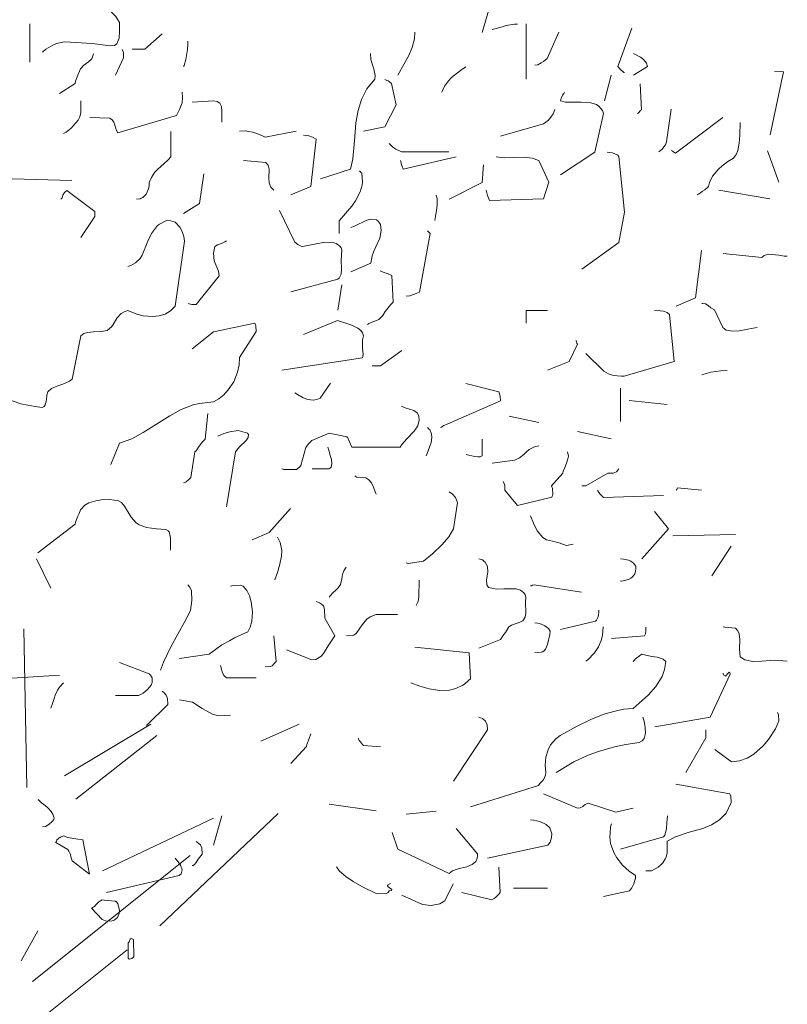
# Model space of a CAD drawing. Header units: metres. Extents: x 180716 to 180809, y 418548 to 418668.
# Tile 32 of 148: x 180774.37 to 180776.96, y 418557.93 to 418561.26. Entities that reach past the tile are written whole.
import ezdxf

# ---------------------------------------------------------------- set-up
doc = ezdxf.new("R2010")
doc.units = ezdxf.units.M
doc.layers.get('0').update_dxf_attribs({"color": 30, "lineweight": 0})
doc.layers.add('B-WE-GR-BOOM-SD', color=253, linetype='Continuous', lineweight=0)

# ---------------------------------------------------------------- blocks, each defined once
blk = doc.blocks.new('SGR-BOOM_S02_G_ZIJ-D')
at = {"flags": 128}
for points in [[(1.7459, 6.422), (1.7882, 6.5654)], [(0.2635, 6.3552), (0.2746, 6.3652), (0.298, 6.3797), (0.3102, 6.3853), (0.338, 6.3908), (0.4303, 6.3853), (0.4926, 6.3775), (0.5059, 6.3786), (0.5137, 6.3842), (0.5215, 6.4031), (0.5226, 6.4275), (0.5226, 6.4553), (0.5104, 6.4765), (0.5026, 6.4842), (0.4948, 6.492), (0.4804, 6.5009), (0.4648, 6.5087), (0.4615, 6.5076), (0.4537, 6.5065), (0.4448, 6.5009), (0.4403, 6.4965), (0.4359, 6.4931)], [(0.2201, 6.3219), (0.2201, 6.4509)], [(1.7804, 6.432), (1.7893, 6.4342), (1.8104, 6.4398), (1.8271, 6.4453), (1.856, 6.4498), (1.866, 6.4498)], [(1.8949, 6.264), (1.8949, 6.4509)], [(0.566, 6.3652), (0.6082, 6.3652), (0.6672, 6.4175)], [(1.4623, 6.2785), (1.4835, 6.3163), (1.4979, 6.3419), (1.5102, 6.3708), (1.5179, 6.4008), (1.5191, 6.4231)], [(1.9239, 6.3119), (1.9339, 6.313), (1.945, 6.3197), (1.9528, 6.3241), (1.9606, 6.3297), (1.9661, 6.3341), (2.005, 6.4231)], [(2.2264, 6.2874), (2.2241, 6.2874), (2.213, 6.2974), (2.2041, 6.3074), (2.2508, 6.4364)], [(0.7395, 6.3074), (0.7417, 6.3108), (0.7473, 6.3308), (0.7528, 6.3641), (0.7539, 6.3819), (0.7539, 6.3931)], [(0.3202, 6.2162), (0.3736, 6.2496), (0.3747, 6.2574), (0.3825, 6.2774), (0.3881, 6.2919), (0.3914, 6.2996), (0.4025, 6.3119), (0.4103, 6.3174), (0.4181, 6.323), (0.4292, 6.333), (0.4359, 6.3497)], [(0.5093, 6.2785), (0.5371, 6.3363), (0.536, 6.353), (0.5349, 6.3564), (0.5315, 6.3641)], [(1.201, 5.9282), (1.3022, 5.9604), (1.31, 5.996), (1.3155, 6.0561), (1.32, 6.1173), (1.3278, 6.1584), (1.3389, 6.1962), (1.3578, 6.2318), (1.3845, 6.264), (1.3856, 6.2763), (1.3812, 6.2996), (1.3756, 6.3163), (1.3711, 6.3308), (1.37, 6.3508)], [(2.2564, 6.2785), (2.3042, 6.3074), (2.3009, 6.3185), (2.2909, 6.3308), (2.2808, 6.3386), (2.2564, 6.3508)], [(1.6102, 6.2207), (1.6191, 6.2407), (1.6325, 6.2585), (1.6425, 6.2696), (1.6736, 6.2941), (1.6914, 6.3063)], [(2.7179, 6.0761), (2.7624, 6.2896), (2.7513, 6.2907), (2.7324, 6.2919)], [(1.3456, 6.0894), (1.4179, 6.1039), (1.4568, 6.1773), (1.4401, 6.2496), (1.4345, 6.254), (1.429, 6.2585), (1.4245, 6.2596), (1.4179, 6.2629)], [(2.1596, 6.1918), (2.1819, 6.2774)], [(2.2697, 6.1484), (2.2731, 6.1495), (2.282, 6.1595), (2.2842, 6.1606), (2.2797, 6.2485)], [(0.4225, 6.135), (0.4904, 6.1328), (0.4982, 6.1273), (0.5037, 6.1195), (0.5082, 6.1061), (0.5126, 6.0917), (0.5171, 6.0828), (0.715, 6.1417), (0.725, 6.1617), (0.7339, 6.1851), (0.7361, 6.2029), (0.7339, 6.2207)], [(2.0106, 5.9415), (2.1263, 6.0183), (2.1552, 6.1484), (2.1518, 6.1584), (2.1396, 6.1729), (2.1318, 6.1784), (2.1129, 6.1851), (2.0807, 6.1873), (2.0273, 6.1873), (2.0106, 6.1918), (2.0117, 6.1962), (2.0128, 6.1995), (2.0139, 6.2029), (2.0173, 6.2107), (2.0217, 6.2162), (2.0239, 6.2207)], [(0.3347, 6.0806), (0.3436, 6.0861), (0.3603, 6.0995), (0.3758, 6.1173), (0.3836, 6.1261), (0.3892, 6.1373), (0.3925, 6.1517), (0.3925, 6.1918)], [(0.7684, 6.1873), (0.8407, 6.1918), (0.8529, 6.1895), (0.8618, 6.184), (0.8674, 6.1717), (0.8685, 6.1551), (0.8685, 6.1195)], [(1.8082, 6.0717), (1.9528, 6.1139), (1.9617, 6.1195), (1.9695, 6.125), (1.9784, 6.1362), (1.9861, 6.1473), (1.9917, 6.1617)], [(2.342, 6.0194), (2.3476, 6.0238), (2.3542, 6.0294), (2.3587, 6.0361), (2.3643, 6.0427), (2.3687, 6.0528), (2.3843, 6.1628)], [(2.3854, 6.0238), (2.3887, 6.0216), (2.3954, 6.0172), (2.3987, 6.0149), (2.5578, 6.135)], [(2.4721, 5.8737), (2.4766, 5.8759), (2.4832, 5.8804), (2.4899, 5.8859), (2.4977, 5.8904), (2.5055, 5.8971), (2.5099, 5.9026), (2.5133, 5.916), (2.5233, 5.9371), (2.5433, 5.9604), (2.5555, 5.9716), (2.5755, 5.986), (2.5945, 5.9983), (2.6034, 6.0105), (2.6089, 6.0238), (2.6134, 6.0483), (2.6156, 6.075), (2.6167, 6.1184)], [(0.5804, 5.8592), (0.5927, 5.8604), (0.596, 5.8626), (0.6016, 5.8648), (0.6094, 5.8726), (0.6127, 5.8759), (0.6205, 5.8948), (0.6227, 5.9048), (0.6227, 5.916), (0.6305, 5.9326), (0.6416, 5.9493), (0.6516, 5.9593), (0.6739, 5.9794), (0.6861, 5.9905), (0.6961, 6.0027), (0.6961, 6.0883)], [(0.9274, 6.0894), (0.9474, 6.0906), (0.9719, 6.0861), (0.9953, 6.0772), (1.0142, 6.0683), (1.1187, 6.0894)], [(1.1009, 5.8737), (1.1687, 5.9026), (1.1865, 6.0616), (1.1743, 6.0683), (1.1621, 6.0728), (1.1432, 6.075)], [(1.4323, 6.0472), (1.4379, 6.0416), (1.4445, 6.0361), (1.4479, 6.0327), (1.4557, 6.0283), (1.4679, 6.0227), (1.4746, 6.0194), (1.6336, 6.0194)], [(2.0829, 5.6235), (2.2074, 5.7136), (2.2264, 5.8159), (2.2074, 6.0038), (2.2041, 6.0083), (2.1863, 6.0161), (2.1752, 6.0172), (2.1685, 6.0183)], [(2.7468, 5.9171), (2.709, 6.0227)], [(0.9419, 5.9894), (1.0164, 5.9827), (1.0242, 5.9738), (1.0275, 5.9604), (1.0264, 5.9304), (1.0275, 5.9149), (1.0331, 5.9004), (1.0431, 5.8893)], [(1.4712, 5.9894), (1.4723, 5.9871), (1.4735, 5.9805), (1.4746, 5.9749), (1.4768, 5.9693), (1.4801, 5.9604), (1.6592, 6.0027)], [(1.7604, 5.8893), (1.7626, 5.8804), (1.7648, 5.8715), (1.7715, 5.8548), (1.9528, 5.8604), (1.9717, 5.9171), (1.9372, 5.9894), (1.915, 5.9983), (1.8883, 6.0016), (1.8505, 6.0005), (1.8215, 5.9994), (1.7937, 6.0027)], [(1.2644, 5.7436), (1.2644, 5.7858), (1.3066, 5.8359), (1.3189, 5.8537), (1.3344, 5.8837), (1.3411, 5.9071), (1.3422, 5.9182), (1.34, 5.9471), (1.3367, 5.9493), (1.3356, 5.9515), (1.3322, 5.9549)], [(1.6347, 5.8592), (1.7459, 5.916), (1.7504, 5.9749)], [(0.1612, 5.9282), (0.3625, 5.9226)], [(0.7395, 5.8114), (0.7929, 5.8448), (0.8073, 5.9449)], [(0.3247, 5.8592), (0.3291, 5.8637), (0.3324, 5.8726), (0.338, 5.8815), (0.3458, 5.8882), (0.4403, 5.8181), (0.4403, 5.8014), (0.3925, 5.7302)], [(2.5444, 5.8893), (2.7168, 5.8604)], [(1.5869, 5.787), (1.5891, 5.8014), (1.5925, 5.8225), (1.5947, 5.8392), (1.5947, 5.8615), (1.5913, 5.8726)], [(1.1009, 5.5467), (1.2599, 5.589), (1.2644, 5.5923), (1.2711, 5.6068), (1.2722, 5.6257), (1.2711, 5.6524), (1.2733, 5.6869), (1.2711, 5.6947), (1.2666, 5.7013), (1.2544, 5.7102), (1.2377, 5.7147), (1.2099, 5.7136), (1.181, 5.708), (1.1398, 5.7002), (1.1354, 5.7013), (1.1243, 5.7069), (1.1143, 5.7147), (1.0631, 5.8214)], [(0.1323, 5.1887), (0.1901, 5.1686), (0.2135, 5.1642), (0.239, 5.1597), (0.2624, 5.1564), (0.2691, 5.1597), (0.2724, 5.1653), (0.2768, 5.182), (0.278, 5.1975), (0.2813, 5.2087), (0.2935, 5.2198), (0.3147, 5.2298), (0.3324, 5.2354), (0.3547, 5.2454), (0.3636, 5.252), (0.3925, 5.3977), (0.4025, 5.4055), (0.4147, 5.4088), (0.4348, 5.4111), (0.4626, 5.4122), (0.4815, 5.4166), (0.4959, 5.4289), (0.5015, 5.4366), (0.5137, 5.4578), (0.5282, 5.4733), (0.5393, 5.4789), (0.5515, 5.4834), (0.5816, 5.4711), (0.6027, 5.4656), (0.6349, 5.4633), (0.6572, 5.4656), (0.6772, 5.4711), (0.695, 5.4822), (0.7106, 5.4978), (0.7428, 5.718), (0.7406, 5.7336), (0.7361, 5.7469), (0.7272, 5.7636), (0.7106, 5.7814), (0.7039, 5.7836), (0.6994, 5.7847), (0.6961, 5.7858), (0.6816, 5.787), (0.6583, 5.7747), (0.6516, 5.7703), (0.6305, 5.7436), (0.6183, 5.718), (0.5994, 5.6702), (0.5927, 5.6591), (0.5771, 5.6446), (0.5615, 5.6357), (0.5515, 5.6324)], [(1.3033, 5.6146), (1.3711, 5.6435), (1.3756, 5.668), (1.3812, 5.6835), (1.4012, 5.728), (1.4056, 5.7536), (1.4034, 5.7736), (1.3956, 5.7847), (1.3901, 5.7892), (1.3711, 5.7914), (1.3578, 5.7881), (1.3155, 5.7681), (1.3033, 5.7636)], [(1.4901, 5.5323), (1.5024, 5.5334), (1.5235, 5.5412), (1.5346, 5.5456), (1.5713, 5.7436), (1.5624, 5.7525)], [(0.755, 5.5078), (0.7584, 5.5056), (0.7673, 5.5034), (0.7817, 5.5034), (0.8596, 5.6001), (0.8574, 5.6168), (0.8429, 5.6513), (0.8396, 5.6769), (0.8451, 5.7002), (0.854, 5.7058), (0.8674, 5.7102), (0.8785, 5.7158), (0.884, 5.7191)], [(2.401, 5.4978), (2.4666, 5.5267), (2.4866, 5.6858)], [(2.5589, 5.6757), (2.6901, 5.6624), (2.6979, 5.6691), (2.7123, 5.6735), (2.7468, 5.6702), (2.7646, 5.6669), (2.7757, 5.6669)], [(1.36, 5.4366), (1.3645, 5.44), (1.37, 5.4422), (1.3778, 5.4455), (1.3845, 5.4478), (1.3978, 5.4533), (1.4112, 5.4667), (1.419, 5.48), (1.4368, 5.5023), (1.4457, 5.5123), (1.4412, 5.6012), (1.4268, 5.609), (1.4179, 5.6112), (1.4023, 5.6179)], [(1.2599, 5.4845), (1.2733, 5.5701)], [(2.4877, 5.5078), (2.491, 5.5067), (2.4999, 5.5056), (2.5088, 5.5), (2.5177, 5.4923), (2.53, 5.4856), (2.5578, 5.4266), (2.57, 5.4177), (2.5911, 5.4133), (2.6134, 5.4155), (2.6367, 5.42), (2.6601, 5.4244), (2.6745, 5.4266)], [(1.8949, 5.4411), (1.8949, 5.4834), (1.9672, 5.4834)], [(2.0962, 5.3388), (2.1574, 5.2787), (2.173, 5.2698), (2.1863, 5.2654), (2.2019, 5.2632), (2.2163, 5.262), (2.2252, 5.262), (2.3943, 5.311), (2.3787, 5.47), (2.3709, 5.4767), (2.3576, 5.4811), (2.3465, 5.4822), (2.3276, 5.4834)], [(0.4937, 4.964), (0.5226, 5.0363), (0.5649, 5.0508), (0.6027, 5.0719), (0.6394, 5.0941), (0.6928, 5.1286), (0.7306, 5.1497), (0.7717, 5.1653), (0.7929, 5.1697), (0.8407, 5.1753), (0.8585, 5.1853), (0.8752, 5.1987), (0.8896, 5.2153), (0.9085, 5.2431), (0.9207, 5.2754), (0.9263, 5.2999), (0.9274, 5.3254), (0.9841, 5.4122), (0.983, 5.4322), (0.9797, 5.4411), (0.8407, 5.4111), (0.7684, 5.3544)], [(1.0709, 5.2821), (1.3433, 5.3243), (1.3445, 5.3366), (1.3433, 5.3566), (1.3433, 5.3844), (1.3456, 5.3977), (1.3422, 5.4077), (1.3367, 5.4166), (1.3267, 5.4244), (1.3155, 5.43), (1.3033, 5.4355), (1.2588, 5.45), (1.1432, 5.4022)], [(1.9672, 5.2821), (2.0395, 5.311), (2.0684, 5.3699), (2.0662, 5.3733), (2.0651, 5.3777), (2.064, 5.381), (2.0629, 5.3822)], [(1.3756, 5.2965), (1.4034, 5.2965), (1.4757, 5.3488)], [(2.4877, 5.2665), (2.5022, 5.2709), (2.5177, 5.2754), (2.5344, 5.2776), (2.5511, 5.2798), (2.5733, 5.281)], [(1.1143, 5.2053), (1.1232, 5.1998), (1.1421, 5.1887), (1.1587, 5.1831), (1.1765, 5.1809), (1.1888, 5.1831), (1.1999, 5.1875), (1.2344, 5.2387)], [(1.6058, 5.0886), (1.6091, 5.0897), (1.6136, 5.093), (1.6169, 5.0952), (1.6203, 5.0963), (1.8082, 5.1786), (1.8071, 5.1942), (1.8026, 5.2087), (1.6914, 5.2376)], [(2.213, 5.1086), (2.213, 5.222)], [(1.0709, 4.9496), (1.0776, 4.9473), (1.1198, 4.9473), (1.1298, 4.9551), (1.1343, 4.9607), (1.1521, 5.0207), (1.161, 5.0341), (1.1721, 5.0452), (1.2299, 5.0697), (1.29, 5.0574), (1.2933, 5.0541), (1.2989, 5.0407), (1.3066, 5.0218), (1.4701, 5.0218), (1.4757, 5.0318), (1.4924, 5.0508), (1.5168, 5.0763), (1.5291, 5.0941), (1.5335, 5.113), (1.5324, 5.1264), (1.5313, 5.1308), (1.5268, 5.1386), (1.5157, 5.1464), (1.4868, 5.1553), (1.4746, 5.1608)], [(2.2419, 5.1798), (2.3709, 5.1664)], [(0.7395, 4.9017), (0.7439, 4.9028), (0.7484, 4.9051), (0.7584, 4.914), (0.7639, 4.9195), (0.7773, 5.0063), (0.7817, 5.0096), (0.7917, 5.0252), (0.8029, 5.0407), (0.8118, 5.0496), (0.8207, 5.1364)], [(1.8371, 5.1275), (1.9372, 5.1052)], [(1.558, 4.9929), (1.5613, 5.0007), (1.5691, 5.0218), (1.5747, 5.0385), (1.5769, 5.0552), (1.5758, 5.0674), (1.5702, 5.0808), (1.5669, 5.083), (1.5658, 5.0852), (1.5624, 5.0886)], [(0.8551, 5.0596), (0.8752, 5.0685), (0.8952, 5.0741), (0.923, 5.0786), (0.9552, 5.0697), (0.9586, 5.0652), (0.9574, 5.0552), (0.9508, 5.0452), (0.9274, 5.0229), (0.9141, 5.0063), (0.884, 4.8205)], [(2.0684, 5.0752), (2.1819, 5.0508)], [(1.1732, 4.9496), (1.2299, 4.9496), (1.2366, 4.9551), (1.2388, 4.9662), (1.2377, 4.9807), (1.2344, 4.9907), (1.2288, 5.0118), (1.2255, 5.0218)], [(1.6925, 4.9974), (1.7014, 4.9951), (1.7215, 4.9907), (1.7315, 4.9896), (1.7393, 4.9896), (1.7459, 4.9929), (1.7459, 5.0496)], [(1.7804, 4.9685), (1.8571, 4.9785), (1.8727, 4.9862), (1.8872, 4.9974), (1.8961, 5.0063), (1.905, 5.0141), (1.9227, 5.0229), (1.9372, 5.0263)], [(1.8171, 4.9062), (1.8215, 4.8962), (1.8227, 4.8928), (1.8227, 4.8773), (1.866, 4.825), (1.9817, 4.8539), (1.985, 4.8628), (1.9839, 4.8828), (1.9806, 4.8917), (2.0184, 4.934), (2.0195, 4.9418), (2.0251, 4.954), (2.0306, 4.9685), (2.0351, 4.9829), (2.0373, 4.9918), (2.034, 5.0063)], [(1.3167, 4.9251), (1.3233, 4.9206), (1.3545, 4.9184), (1.3645, 4.9117), (1.3734, 4.9017), (1.38, 4.8873), (1.3856, 4.8717), (1.3889, 4.8639)], [(2.0829, 4.8917), (2.0962, 4.8917), (2.1707, 4.934), (2.1885, 4.9351), (2.1997, 4.9395), (2.2074, 4.9496)], [(1.4901, 4.6315), (1.4968, 4.6293), (1.548, 4.6371), (1.5791, 4.6626), (1.6114, 4.6938), (1.6336, 4.7193), (1.6492, 4.7471), (1.6636, 4.8361), (1.657, 4.8528), (1.6469, 4.8639), (1.6347, 4.8717)], [(2.1352, 4.8773), (2.1363, 4.8762), (2.1374, 4.8728), (2.1429, 4.865), (2.1552, 4.8528), (2.3576, 4.8595)], [(2.401, 4.8773), (2.4032, 4.8795), (2.4043, 4.8817), (2.4054, 4.885), (2.4866, 4.8773)], [(0.2479, 4.666), (0.3736, 4.7627), (0.3747, 4.7694), (0.3825, 4.7894), (0.3869, 4.7983), (0.3914, 4.8105), (0.4058, 4.8261), (0.4192, 4.8339), (0.4437, 4.8417), (0.4615, 4.845), (0.4904, 4.8461), (0.5193, 4.8417), (0.5293, 4.8361), (0.5404, 4.8228), (0.5627, 4.7861), (0.5793, 4.7672), (0.5893, 4.7605), (0.6138, 4.7516), (0.6483, 4.7471), (0.6794, 4.7449), (0.6872, 4.7394), (0.6905, 4.736), (0.695, 4.716), (0.695, 4.6749)], [(0.9708, 4.7093), (1.0275, 4.7338), (1.0998, 4.815)], [(1.9094, 4.7905), (1.9194, 4.7661), (1.9316, 4.7394), (1.9506, 4.7171), (1.9639, 4.7093), (1.9839, 4.7049), (2.0062, 4.6993), (2.0206, 4.6938), (2.0306, 4.6904), (2.0529, 4.6949)], [(2.2853, 4.6459), (2.3754, 4.7471), (2.3276, 4.805)], [(2.3898, 4.7227), (2.6011, 4.7271)], [(1.0475, 4.5748), (1.0564, 4.5992), (1.0642, 4.627), (1.0698, 4.6548), (1.0709, 4.6738), (1.0653, 4.7004), (1.0564, 4.7182)], [(2.5211, 4.5881), (2.5867, 4.6882)], [(0.2435, 4.6459), (0.2913, 4.5459)], [(1.7348, 4.3435), (1.8082, 4.3735), (1.8127, 4.3802), (1.816, 4.3857), (1.8249, 4.3968), (1.836, 4.4157), (1.8449, 4.4213), (1.8649, 4.428), (1.8794, 4.4335), (1.8838, 4.4358), (1.8916, 4.448), (1.8938, 4.4636), (1.8927, 4.4992), (1.8938, 4.5158), (1.8916, 4.5236), (1.8872, 4.5303), (1.876, 4.5392), (1.8616, 4.5436), (1.8449, 4.5447), (1.8193, 4.5436), (1.7949, 4.5425), (1.7737, 4.547), (1.7682, 4.5492), (1.7626, 4.5581), (1.7615, 4.5748), (1.7659, 4.6004), (1.7648, 4.6193), (1.757, 4.6337), (1.7526, 4.6371), (1.747, 4.6415), (1.7348, 4.6459)], [(2.213, 4.5703), (2.2163, 4.5703), (2.2219, 4.5714), (2.2308, 4.5737), (2.2397, 4.5759), (2.2475, 4.5803), (2.2519, 4.5837), (2.2597, 4.5915), (2.2619, 4.5948), (2.2631, 4.5981), (2.2642, 4.6048), (2.2653, 4.6115), (2.2653, 4.6204), (2.2564, 4.6304), (2.2475, 4.6371), (2.2397, 4.6404), (2.223, 4.6448), (2.213, 4.6459)], [(1.2299, 4.5158), (1.2421, 4.5292), (1.2555, 4.5414), (1.2611, 4.547), (1.2688, 4.5592), (1.2733, 4.5781), (1.2744, 4.587), (1.2766, 4.5959), (1.28, 4.6048), (1.2877, 4.617)], [(0.6616, 4.2701), (0.6716, 4.2967), (0.6961, 4.3479), (0.7439, 4.4335), (0.7628, 4.4713), (0.7673, 4.5047), (0.7662, 4.537), (0.7606, 4.5503), (0.7539, 4.5581)], [(0.725, 4.309), (0.8251, 4.3234), (0.8685, 4.3546), (0.8941, 4.369), (0.9107, 4.379), (0.9563, 4.3991), (0.9641, 4.4146), (0.9697, 4.4346), (0.9719, 4.4669), (0.9675, 4.5003), (0.9619, 4.5203), (0.953, 4.5381), (0.9397, 4.5536), (0.9308, 4.557), (0.9063, 4.5559), (0.8974, 4.5536)], [(1.5235, 4.488), (1.5302, 4.5014), (1.5324, 4.5169), (1.5335, 4.5737)], [(1.9094, 4.5548), (1.9127, 4.5548), (1.9161, 4.557), (1.9216, 4.5581), (2.0818, 4.5325)], [(1.0865, 4.3379), (1.1721, 4.3045), (1.1854, 4.3056), (1.2021, 4.3157), (1.211, 4.3257), (1.2266, 4.3512), (1.2499, 4.3857), (1.2155, 4.4447), (1.2143, 4.4747), (1.211, 4.4869), (1.2043, 4.4925), (1.1977, 4.4969), (1.1865, 4.5014)], [(1.2889, 4.3857), (1.3078, 4.3868), (1.3133, 4.3879), (1.3211, 4.3935), (1.3411, 4.4224), (1.3578, 4.4413), (1.3689, 4.4491), (1.3889, 4.458), (1.4612, 4.458)], [(2.0106, 4.4068), (2.1285, 4.4346), (2.1318, 4.438), (2.1363, 4.4469), (2.1385, 4.4558), (2.1396, 4.4669), (2.1396, 4.4725)], [(1.9239, 4.329), (1.945, 4.3301), (1.9494, 4.3312), (1.9561, 4.3346), (1.9606, 4.3401), (1.9672, 4.3557), (1.975, 4.3902), (1.9761, 4.4013), (1.9706, 4.4102), (1.9583, 4.4191), (1.9461, 4.4246), (1.9339, 4.428), (1.9239, 4.4291)], [(0.2108, 3.8736), (0.2009, 4.4091)], [(2.0962, 4.3001), (2.1029, 4.3045), (2.1252, 4.3279), (2.1385, 4.3479), (2.1474, 4.3701), (2.1518, 4.3868), (2.1541, 4.4157)], [(2.183, 4.3768), (2.2942, 4.3857), (2.2975, 4.3924), (2.2986, 4.4002), (2.2986, 4.4146)], [(2.5589, 4.4157), (2.5655, 4.4146), (2.6011, 4.4113), (2.6089, 4.4024), (2.6134, 4.3924), (2.6156, 4.3735), (2.6145, 4.3401), (2.6167, 4.3145), (2.6323, 4.3045), (2.659, 4.299), (2.6901, 4.3001), (2.7335, 4.3034), (2.7757, 4.3001)], [(-0.069, 4.3379), (-0.0646, 4.339), (-0.0457, 4.3501), (-0.0323, 4.3579), (-0.019, 4.3635), (0.001, 4.3668), (0.0111, 4.3613), (0.0233, 4.3479), (0.0344, 4.3268), (0.0466, 4.3045), (0.06, 4.2901), (0.1601, 4.2423), (0.3202, 4.2523)], [(1.0142, 4.2812), (1.032, 4.2823), (1.0375, 4.2845), (1.042, 4.289), (1.0453, 4.2923), (1.052, 4.299), (1.0431, 4.3857)], [(1.5057, 4.2267), (1.5357, 4.2156), (1.568, 4.2067), (1.6025, 4.2011), (1.6358, 4.2022), (1.6581, 4.2078), (1.6814, 4.2189), (1.687, 4.2222), (1.7003, 4.2345), (1.707, 4.24), (1.7026, 4.3279), (1.5191, 4.3468)], [(1.707, 3.8085), (1.9361, 3.8808), (1.9405, 3.8875), (1.9483, 3.8953), (1.9539, 3.902), (1.9572, 3.9075), (1.9606, 3.9153), (1.9617, 3.9242), (1.9594, 3.9487), (1.9617, 3.9754), (1.9695, 4.0009), (1.9772, 4.0176), (1.995, 4.0376), (2.0095, 4.0488), (2.0673, 4.081), (2.1129, 4.1032), (2.1607, 4.1221), (2.2086, 4.1344), (2.2241, 4.1377), (2.2553, 4.1399), (2.3064, 4.1855), (2.332, 4.2145), (2.3531, 4.2478), (2.362, 4.2723), (2.3665, 4.299), (2.3565, 4.3068), (2.3465, 4.3101), (2.3364, 4.3134), (2.3187, 4.3157), (2.2842, 4.3234), (2.2764, 4.3168), (2.2686, 4.3112), (2.2642, 4.3079), (2.2597, 4.3023), (2.2553, 4.299)], [(0.5093, 4.1844), (0.5871, 4.1844), (0.6027, 4.1922), (0.6171, 4.2044), (0.6294, 4.2189), (0.6338, 4.2278), (0.6327, 4.2434), (0.6272, 4.2523), (0.6227, 4.2567), (0.5226, 4.2956)], [(0.864, 4.2856), (0.8674, 4.2734), (0.8696, 4.2645), (0.8752, 4.2512), (0.884, 4.2434), (0.9841, 4.2434)], [(2.3287, 4.0788), (2.5155, 4.111), (2.5833, 4.2556), (2.5822, 4.2623), (2.58, 4.2634), (2.5755, 4.2589), (2.57, 4.2512), (2.5667, 4.2489), (2.5622, 4.2512), (2.5578, 4.26)], [(0.2913, 4.1411), (0.2969, 4.1566), (0.3024, 4.1744), (0.3058, 4.1855), (0.3135, 4.2022), (0.3202, 4.2122), (0.3336, 4.2267)], [(0.6138, 4.0832), (0.6861, 4.1533), (0.685, 4.1744), (0.6805, 4.1855), (0.6739, 4.1933), (0.6672, 4.1989)], [(0.725, 4.17), (0.7695, 4.1611), (0.8018, 4.1399), (0.8373, 4.121), (0.8574, 4.1155), (0.8974, 4.1177)], [(2.5311, 4.002), (2.5878, 3.9598), (2.6145, 3.9631), (2.6401, 3.9731), (2.6623, 3.9865), (2.6945, 4.0143), (2.7123, 4.0354), (2.7357, 4.0721), (2.7468, 4.0988), (2.7457, 4.1188), (2.7424, 4.1266)], [(1.6492, 3.8953), (1.7648, 4.0677), (1.7637, 4.0855), (1.7582, 4.0977), (1.7481, 4.1066), (1.7348, 4.111)], [(1.9961, 3.9242), (2.0551, 3.9598), (2.104, 3.9831), (2.1385, 3.9954), (2.193, 4.0109), (2.2308, 4.0187), (2.2764, 4.0254), (2.2864, 4.031), (2.2931, 4.0387), (2.2975, 4.0565), (2.2964, 4.0766), (2.2931, 4.0977), (2.2886, 4.111)], [(0.3372, 3.9127), (0.629, 4.0877)], [(0.9997, 4.0298), (1.1287, 4.0877)], [(2.4332, 3.9242), (2.501, 4.041), (2.501, 4.0677)], [(0.3762, 3.8346), (0.6489, 4.0487)], [(1.1009, 3.9542), (1.1543, 4.0121), (1.1554, 4.0187), (1.1632, 4.0387), (1.1687, 4.0543)], [(1.3278, 4.0399), (1.3289, 4.0376), (1.3311, 4.0321), (1.3356, 4.0276), (1.3433, 4.0187), (1.3456, 4.0154), (1.4034, 4.0109)], [(2.2986, 3.5928), (2.3175, 3.5928), (2.3398, 3.605), (2.3476, 3.6117), (2.3554, 3.6195), (2.3643, 3.6339), (2.3676, 3.6384), (2.3709, 3.6528), (2.3709, 3.6929), (2.3987, 3.7073), (2.4443, 3.7229), (2.491, 3.7351), (2.5199, 3.7474), (2.5466, 3.7641), (2.57, 3.7874), (2.5867, 3.823), (2.5856, 3.8441), (2.5822, 3.8519), (2.3998, 3.8853)], [(0.2635, 3.7407), (0.2735, 3.7418), (0.2846, 3.7485), (0.2969, 3.7596), (0.3013, 3.7652), (0.3024, 3.7696), (0.298, 3.7841), (0.2924, 3.793), (0.2802, 3.8063), (0.2668, 3.8174), (0.2613, 3.8208), (0.249, 3.833)], [(1.9528, 3.8519), (2.0684, 3.8041), (2.0773, 3.8052), (2.0862, 3.8097), (2.0896, 3.813), (2.094, 3.8163), (2.104, 3.8208), (2.1974, 3.7907), (2.2553, 3.8041)], [(1.2299, 3.8174), (1.3889, 3.7952)], [(1.4901, 3.7841), (1.5913, 3.7941)], [(0.4659, 3.5928), (0.8407, 3.7696)], [(0.6588, 3.4064), (1.0579, 3.7861)], [(0.8407, 3.6784), (0.8685, 3.7785)], [(1.7648, 3.6351), (1.9683, 3.6784), (1.9761, 3.6895), (1.9806, 3.7051), (1.9817, 3.7173), (1.975, 3.7374), (1.9628, 3.7485), (1.9405, 3.7585), (1.9205, 3.7629), (1.9094, 3.7641)], [(2.213, 3.6651), (2.3576, 3.7073), (2.3631, 3.7129), (2.3687, 3.734), (2.3698, 3.754), (2.372, 3.7785)], [(1.4423, 3.7218), (1.4623, 3.6651), (1.6347, 3.5828), (1.6469, 3.5928), (1.6625, 3.5984), (1.6748, 3.6017), (1.6948, 3.6061), (1.7126, 3.6139), (1.7248, 3.6239), (1.727, 3.6284), (1.7292, 3.6351), (1.7304, 3.6417), (1.7304, 3.6495), (1.6592, 3.7351)], [(2.1552, 3.506), (2.243, 3.525), (2.2508, 3.535), (2.2586, 3.5483), (2.2642, 3.5672), (2.2642, 3.5761), (2.2419, 3.5917), (2.2197, 3.6117), (2.2008, 3.6362), (2.1908, 3.654), (2.1796, 3.684), (2.1774, 3.7073), (2.1785, 3.7185), (2.1796, 3.7407), (2.183, 3.7507)], [(0.3113, 3.6973), (0.3158, 3.7006), (0.3191, 3.7039), (0.3224, 3.7051), (0.3258, 3.7073), (0.3336, 3.7106), (0.3491, 3.7051), (0.3825, 3.6995), (0.3992, 3.6973), (0.4214, 3.5816), (0.3636, 3.6261), (0.3614, 3.6328), (0.3591, 3.6394), (0.358, 3.6472), (0.3525, 3.6583), (0.3491, 3.6639), (0.308, 3.6884), (0.3091, 3.6917), (0.3102, 3.6928), (0.3113, 3.6962), (0.3113, 3.6973), (0.3113, 3.6973)], [(0.7684, 3.6106), (0.7717, 3.6106), (0.7762, 3.6139), (0.7817, 3.6206), (0.7884, 3.6317), (0.8018, 3.6484), (0.8006, 3.6695), (0.7962, 3.6806), (0.7817, 3.6918)], [(0.23, 3.2193), (0.7617, 3.6443)], [(0.4792, 3.5194), (0.7239, 3.5761), (0.7306, 3.5817), (0.7339, 3.5961), (0.7284, 3.6117), (0.7206, 3.6228), (0.7106, 3.6351)], [(1.2555, 3.6061), (1.2655, 3.5917), (1.2866, 3.5728), (1.3111, 3.5561), (1.34, 3.5394), (1.3889, 3.5161), (1.3978, 3.5149), (1.4223, 3.5161), (1.429, 3.5194), (1.4323, 3.525), (1.4401, 3.5261), (1.4412, 3.5294), (1.4334, 3.535), (1.429, 3.5383), (1.4268, 3.5416), (1.4268, 3.5439), (1.4368, 3.5494)], [(1.6781, 3.5194), (1.7793, 3.4949), (1.7871, 3.4994), (1.7926, 3.5038), (1.796, 3.5072), (1.7993, 3.5105), (1.8026, 3.5138), (1.8071, 3.5194), (1.8026, 3.605)], [(1.4757, 3.5105), (1.5446, 3.4782), (1.5747, 3.4749), (1.6036, 3.4805), (1.6203, 3.4905), (1.6481, 3.5483)], [(1.8516, 3.5339), (1.9672, 3.5339)], [(0.4359, 3.4704), (0.4392, 3.4715), (0.4437, 3.4771), (0.4481, 3.4815), (0.4537, 3.4871), (0.4648, 3.4949), (0.4715, 3.4938), (0.5082, 3.4904), (0.5137, 3.486), (0.5171, 3.4804), (0.5226, 3.4593), (0.5215, 3.4482), (0.5159, 3.4348), (0.5048, 3.4259), (0.4948, 3.4226), (0.4759, 3.4237), (0.4648, 3.4281), (0.4281, 3.466), (0.4314, 3.4671), (0.4325, 3.4682), (0.4359, 3.4693), (0.4359, 3.4704), (0.4359, 3.4704)], [(0.1912, 3.2881), (0.2479, 3.3893)], [(0.5526, 3.3069), (0.5526, 3.3492), (0.556, 3.3525), (0.5593, 3.3614), (0.5627, 3.3636), (0.5704, 3.3603), (0.5716, 3.3025), (0.5649, 3.2969), (0.556, 3.2936), (0.5526, 3.298), (0.5526, 3.3069), (0.5526, 3.3069)], [(0.1947, 3.042), (0.5491, 3.3257)]]:
    blk.add_lwpolyline(points, dxfattribs=at)

msp = doc.modelspace()

# ---------------------------------------------------------------- block references
at = {"layer": 'B-WE-GR-BOOM-SD'}
msp.add_blockref('SGR-BOOM_S02_G_ZIJ-D', (180774.1866, 418554.7914), dxfattribs=at)

doc.saveas('drawing.dxf')
